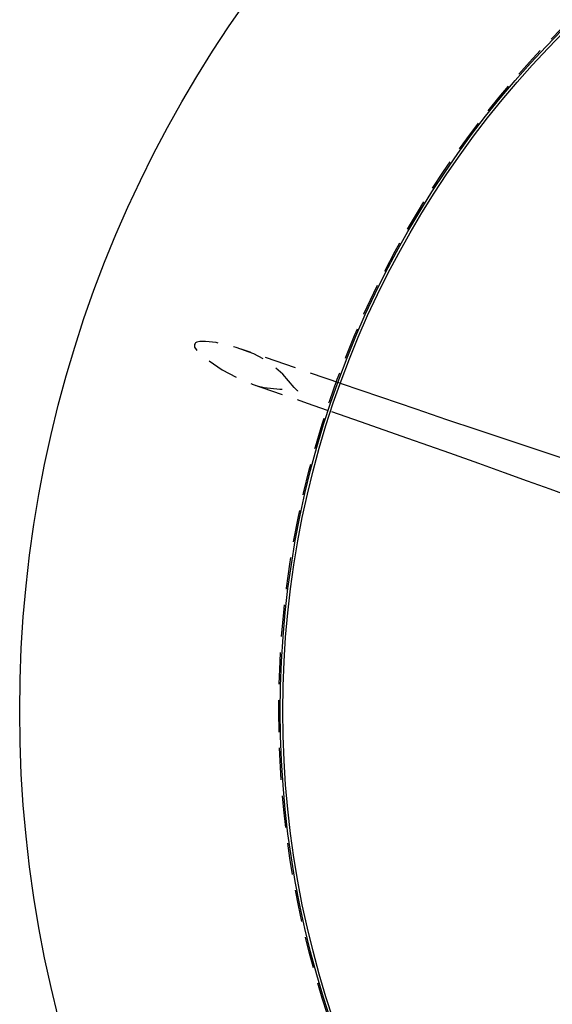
# Model space of a CAD drawing. Extents: x 7 to 1111, y 4 to 855.
# Tile 3 of 18: x 231 to 252, y 204 to 243. Entities that reach past the tile are written whole.
import ezdxf

# ---------------------------------------------------------------- set-up
doc = ezdxf.new("R2010")
doc.units = 0
doc.linetypes.add('SLDHIDDEN0', pattern=[1.905, 1.27, -0.635])
doc.layers.get('0').update_dxf_attribs({"linetype": 'CONTINUOUS'})

msp = doc.modelspace()

# ---------------------------------------------------------------- linework, layer by layer
at = {"color": 9, "linetype": 'SLDHIDDEN0', "flags": 128}
for points in [[(241.697, 228.657), (241.697, 228.657), (241.697, 228.657), (241.697, 228.657), (241.697, 228.657), (241.697, 228.657), (241.697, 228.657), (241.696, 228.658), (241.693, 228.66), (241.685, 228.666), (241.657, 228.69), (241.547, 228.802), (241.098, 229.327), (240.557, 229.804), (239.942, 230.138), (239.234, 230.396), (238.444, 230.587), (238.011, 230.635), (237.782, 230.632), (237.662, 230.607), (237.621, 230.581), (237.597, 230.554), (237.578, 230.519), (237.569, 230.485), (237.569, 230.452), (237.58, 230.402), (237.638, 230.308), (237.973, 229.983), (238.675, 229.498), (239.368, 229.142), (240.027, 228.881), (240.349, 228.799), (240.979, 228.731), (241.355, 228.711), (241.533, 228.695), (241.617, 228.679), (241.658, 228.669), (241.678, 228.663), (241.684, 228.661), (241.691, 228.659), (241.694, 228.658), (241.695, 228.657), (241.696, 228.657), (241.696, 228.657), (241.697, 228.657), (241.697, 228.657), (241.697, 228.657), (241.697, 228.657), (241.697, 228.657), (241.697, 228.657), (241.697, 228.657), (241.697, 228.657), (241.697, 228.657), (241.697, 228.657), (241.697, 228.657), (241.697, 228.657), (241.697, 228.657), (241.697, 228.657), (241.697, 228.657)], [(243.406, 228.959), (241.673, 229.556), (239.721, 230.231), (239.442, 230.328)], [(239.87, 228.936), (242.075, 228.174), (243.033, 227.841)]]:
    msp.add_lwpolyline(points, dxfattribs=at)
at = {"color": 7, "linetype": 'CONTINUOUS', "flags": 128}
for points in [[(263.537, 222.332), (261.995, 222.823), (259.885, 223.497), (257.983, 224.109), (256.289, 224.657), (254.826, 225.133), (253.562, 225.547), (252.403, 225.928), (251.238, 226.313), (250.046, 226.71), (248.848, 227.11), (247.644, 227.515), (246.411, 227.933), (245.006, 228.411), (243.435, 228.95), (243.406, 228.959)], [(243.033, 227.841), (244.184, 227.44), (246.074, 226.778), (247.744, 226.189), (248.901, 225.777), (249.923, 225.412), (250.84, 225.083), (251.748, 224.755), (252.655, 224.427), (253.617, 224.078), (254.577, 223.728), (255.537, 223.378), (256.495, 223.026), (257.489, 222.66), (258.635, 222.237), (260.191, 221.66), (261.969, 220.998), (263.166, 220.55)]]:
    msp.add_lwpolyline(points, dxfattribs=at)
at = {"color": 7, "linetype": 'CONTINUOUS'}
for radius in [48.796, 38.405, 38.303]:
    msp.add_circle((279.4, 215.9), radius, dxfattribs=at)
at = {"color": 9, "linetype": 'SLDHIDDEN0'}
msp.add_circle((279.4, 215.9), 38.464, dxfattribs=at)

doc.saveas('drawing.dxf')
